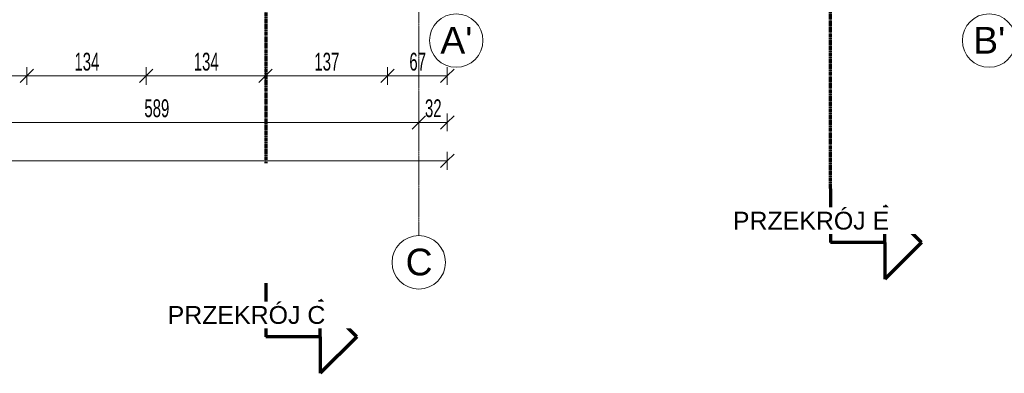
# Model space of a CAD drawing. Header units: millimetres. Extents: x -56965 to 15328, y -25411 to 16900.
# Tile 10 of 69: x -40712 to -29662, y -25411 to -21441. Entities that reach past the tile are written whole.
import ezdxf

# ---------------------------------------------------------------- set-up
doc = ezdxf.new("R2010")
doc.units = ezdxf.units.MM
doc.linetypes.add('Kreska', pattern=[6.35, 3.175, -3.175])
doc.linetypes.add('Linia siatki', pattern=[22.225, 12.7, -3.175, 3.175, -3.175])
for name, color, linetype, lineweight in [('A-ANNO-DIMS', 7, 'Continuous', 5), ('A-ANNO-DIMS-100', 7, 'Continuous', 5), ('G-ANNO-SYMB', 7, 'Continuous', 5), ('S-GRID', 7, 'Continuous', 5), ('S-GRID-IDEN', 7, 'Continuous', 5)]:
    doc.layers.add(name, color=color, linetype=linetype, lineweight=lineweight)
doc.styles.add('Arial', font='arial.ttf', dxfattribs={"height": 200})
doc.styles.add('Arial_2', font='arial.ttf', dxfattribs={"height": 300})
doc.styles.add('Arial_4', font='arial.ttf', dxfattribs={"width": 0.6, "height": 200})
doc.dimstyles.new('standard_wielkość_otworów', dxfattribs={"dimscale": 304.8, "dimtxt": 204.05188, "dimasz": 0.492126, "dimexe": 0.328084, "dimexo": 0.0625, "dimgap": 0, "dimtad": 1, "dimdec": 0, "dimlfac": 0.1, "dimzin": 0, "dimdsep": 46, "dimtxsty": 'Arial_4', "dimblk1": 'OBLIQUE', "dimblk2": 'OBLIQUE', "dimsah": 1, "dimcen": 0.09, "dimazin": 0, "dimtfac": 1, "dimtdec": 4, "dimtix": 1, "dimtmove": 0, "dimatfit": 3, "dimfxl": 0.328084, "dimfxlon": 1, "dimtvp": 1, "dimtolj": 1, "dimtzin": 0, "dimarcsym": 2})

# ---------------------------------------------------------------- blocks, each defined once
blk = doc.blocks.new('Siatka - SOsi_Sybol osi-348494-PARTER')
at = {"layer": 'S-GRID-IDEN', "color": 142, "true_color": 0x0080c0}
blk.add_circle((0, 0), 3, dxfattribs=at)
blk = doc.blocks.new('DIMBLOCK86-PARTER')
at = {"layer": 'A-ANNO-DIMS-100', "color": 250, "true_color": 0x303030, "transparency": 16777216}
for p, q in [((-41970, -22072), (-41970, -21972)), ((-40631, -22072), (-40631, -21972)), ((-41970, -22072), (-42045, -22147)), ((-41970, -22072), (-41895, -21997)), ((-41970, -22072), (-40631, -22072)), ((-41970, -22072), (-41970, -22172)), ((-40631, -22072), (-40706, -22147)), ((-40631, -22072), (-40556, -21997)), ((-40631, -22072), (-40631, -22172))]:
    blk.add_line(p, q, dxfattribs=at)
at = {"layer": 'A-ANNO-DIMS-100', "color": 0, "transparency": 16777216, "insert": (-41437, -21812), "char_height": 200, "width": 327.74, "attachment_point": 1, "line_spacing_factor": 0.941778, "style": 'Arial_4'}
blk.add_mtext('134', dxfattribs=at)
blk = doc.blocks.new('_Oblique')
at = {"color": 0, "linetype": 'ByBlock', "lineweight": -2}
blk.add_line((-0.5, -0.5), (0.5, 0.5), dxfattribs=at)
blk = doc.blocks.new('DIMBLOCK87-PARTER')
at = {"layer": 'A-ANNO-DIMS-100', "color": 250, "true_color": 0x303030, "transparency": 16777216}
for p, q in [((-40631, -22072), (-40631, -21972)), ((-39292, -22072), (-39292, -21972)), ((-40631, -22072), (-40706, -22147)), ((-40631, -22072), (-40556, -21997)), ((-40631, -22072), (-39292, -22072)), ((-40631, -22072), (-40631, -22172)), ((-39292, -22072), (-39367, -22147)), ((-39292, -22072), (-39217, -21997)), ((-39292, -22072), (-39292, -22172))]:
    blk.add_line(p, q, dxfattribs=at)
at = {"layer": 'A-ANNO-DIMS-100', "color": 0, "transparency": 16777216, "insert": (-40098, -21812), "char_height": 200, "width": 327.74, "attachment_point": 1, "line_spacing_factor": 0.941778, "style": 'Arial_4'}
blk.add_mtext('134', dxfattribs=at)
blk = doc.blocks.new('DIMBLOCK88-PARTER')
at = {"layer": 'A-ANNO-DIMS-100', "color": 250, "true_color": 0x303030, "transparency": 16777216}
for p, q in [((-39292, -22072), (-39292, -21972)), ((-37953, -22072), (-37953, -21972)), ((-39292, -22072), (-39367, -22147)), ((-39292, -22072), (-39217, -21997)), ((-39292, -22072), (-37953, -22072)), ((-39292, -22072), (-39292, -22172)), ((-37953, -22072), (-38028, -22147)), ((-37953, -22072), (-37878, -21997)), ((-37953, -22072), (-37953, -22172))]:
    blk.add_line(p, q, dxfattribs=at)
at = {"layer": 'A-ANNO-DIMS-100', "color": 0, "transparency": 16777216, "insert": (-38759, -21812), "char_height": 200, "width": 327.74, "attachment_point": 1, "line_spacing_factor": 0.941778, "style": 'Arial_4'}
blk.add_mtext('134', dxfattribs=at)
blk = doc.blocks.new('DIMBLOCK89-PARTER')
at = {"layer": 'A-ANNO-DIMS-100', "color": 250, "true_color": 0x303030, "transparency": 16777216}
for p, q in [((-37953, -22072), (-37953, -21972)), ((-36583, -22072), (-36583, -21972)), ((-37953, -22072), (-38028, -22147)), ((-37953, -22072), (-37878, -21997)), ((-37953, -22072), (-36583, -22072)), ((-37953, -22072), (-37953, -22172)), ((-36583, -22072), (-36658, -22147)), ((-36583, -22072), (-36508, -21997)), ((-36583, -22072), (-36583, -22172))]:
    blk.add_line(p, q, dxfattribs=at)
at = {"layer": 'A-ANNO-DIMS-100', "color": 0, "transparency": 16777216, "insert": (-37405, -21812), "char_height": 200, "width": 327.74, "attachment_point": 1, "line_spacing_factor": 0.941778, "style": 'Arial_4'}
blk.add_mtext('137', dxfattribs=at)
blk = doc.blocks.new('DIMBLOCK90-PARTER')
at = {"layer": 'A-ANNO-DIMS-100', "color": 250, "true_color": 0x303030, "transparency": 16777216}
for p, q in [((-36583, -22072), (-36583, -21972)), ((-35913, -22072), (-35913, -21972)), ((-36583, -22072), (-36658, -22147)), ((-36583, -22072), (-36508, -21997)), ((-36583, -22072), (-35913, -22072)), ((-36583, -22072), (-36583, -22172)), ((-35913, -22072), (-35988, -22147)), ((-35913, -22072), (-35838, -21997)), ((-35913, -22072), (-35913, -22172))]:
    blk.add_line(p, q, dxfattribs=at)
at = {"layer": 'A-ANNO-DIMS-100', "color": 0, "transparency": 16777216, "insert": (-36339, -21812), "char_height": 200, "width": 218.49, "attachment_point": 1, "line_spacing_factor": 0.941778, "style": 'Arial_4'}
blk.add_mtext('67', dxfattribs=at)
blk = doc.blocks.new('DIMBLOCK91-PARTER')
at = {"layer": 'A-ANNO-DIMS-100', "color": 250, "true_color": 0x303030, "transparency": 16777216}
for p, q in [((-48413, -23025), (-48413, -22925)), ((-48413, -23025), (-48338, -22950)), ((-35913, -23025), (-35913, -22925)), ((-35913, -23025), (-35838, -22950)), ((-48413, -23025), (-48488, -23100)), ((-48413, -23025), (-35913, -23025)), ((-48413, -23025), (-48413, -23125)), ((-35913, -23025), (-35988, -23100)), ((-35913, -23025), (-35913, -23125))]:
    blk.add_line(p, q, dxfattribs=at)
at = {"layer": 'A-ANNO-DIMS-100', "color": 0, "transparency": 16777216, "insert": (-42345, -22766), "char_height": 200, "width": 436.98, "attachment_point": 1, "line_spacing_factor": 0.941778, "style": 'Arial_4'}
blk.add_mtext('1250', dxfattribs=at)
blk = doc.blocks.new('Przekrój - znacznik przekroju strzałka-348499-PARTER')
at = {"layer": 'G-ANNO-SYMB', "lineweight": 70}
for p, q in [((-6, 10.22), (-10.11, 6.11)), ((-6, 10.22), (-1.89, 6.11)), ((-6, 6.11), (-10.11, 6.11)), ((-6, 6.11), (-6, 0)), ((-6, 6.11), (-1.89, 6.11)), ((0, 0), (-6, 0))]:
    blk.add_line(p, q, dxfattribs=at)
blk = doc.blocks.new('DIMBLOCK301-PARTER')
at = {"layer": 'A-ANNO-DIMS-100', "color": 250, "true_color": 0x303030, "transparency": 16777216}
for p, q in [((-42120, -22594), (-42120, -22494)), ((-42120, -22594), (-42045, -22519)), ((-36233, -22594), (-36233, -22494)), ((-36233, -22594), (-36158, -22519)), ((-42120, -22594), (-42195, -22669)), ((-42120, -22594), (-36233, -22594)), ((-42120, -22594), (-42120, -22694)), ((-36233, -22594), (-36308, -22669)), ((-36233, -22594), (-36233, -22694))]:
    blk.add_line(p, q, dxfattribs=at)
at = {"layer": 'A-ANNO-DIMS-100', "color": 0, "transparency": 16777216, "insert": (-39313, -22335), "char_height": 200, "width": 327.74, "attachment_point": 1, "line_spacing_factor": 0.941778, "style": 'Arial_4'}
blk.add_mtext('589', dxfattribs=at)
blk = doc.blocks.new('DIMBLOCK302-PARTER')
at = {"layer": 'A-ANNO-DIMS-100', "color": 250, "true_color": 0x303030, "transparency": 16777216}
for p, q in [((-36233, -22594), (-36233, -22494)), ((-36233, -22594), (-36158, -22519)), ((-35913, -22594), (-35913, -22494)), ((-35913, -22594), (-35838, -22519)), ((-36233, -22594), (-36308, -22669)), ((-36233, -22594), (-35913, -22594)), ((-36233, -22594), (-36233, -22694)), ((-35913, -22594), (-35988, -22669)), ((-35913, -22594), (-35913, -22694))]:
    blk.add_line(p, q, dxfattribs=at)
at = {"layer": 'A-ANNO-DIMS-100', "color": 0, "transparency": 16777216, "insert": (-36164, -22335), "char_height": 200, "width": 218.49, "attachment_point": 1, "line_spacing_factor": 0.941778, "style": 'Arial_4'}
blk.add_mtext('32', dxfattribs=at)

msp = doc.modelspace()

# ---------------------------------------------------------------- linework, layer by layer
at = {"layer": 'G-ANNO-SYMB', "linetype": 'Kreska', "lineweight": 70}
for p, q in [((-37949.42839, 16899.9889), (-37949.42839, -23051.36354)), ((-31613.01642, -23341.36614), (-31613.01642, 12672.5755))]:
    msp.add_line(p, q, dxfattribs=at)
at = {"layer": 'S-GRID', "linetype": 'Linia siatki'}
msp.add_line((-36233.41602, 15853.26345), (-36233.41602, -23865.32553), dxfattribs=at)

# ---------------------------------------------------------------- block references
at = {"layer": 'G-ANNO-SYMB', "lineweight": 70, "extrusion": (0, 0, -1), "xscale": 99.99999999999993, "yscale": 99.99999999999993, "zscale": 99.99999999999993}
for p, rotation in [((31613.01642, -23341.36614), 90.0000000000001), ((37949.42839, -24399.8405), 90.00000000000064)]:
    msp.add_blockref('Przekrój - znacznik przekroju strzałka-348499-PARTER', p, dxfattribs=dict(at, rotation=rotation))
at = {"layer": 'S-GRID-IDEN', "color": 142, "true_color": 0x0080c0, "xscale": 99.99999999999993, "yscale": 99.99999999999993, "zscale": 99.99999999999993, "rotation": 180}
for p in [(-35813.41602, -21675.48764), (-29833.41602, -21675.48764), (-36233.41602, -24165.32553)]:
    msp.add_blockref('Siatka - SOsi_Sybol osi-348494-PARTER', p, dxfattribs=at)

# ---------------------------------------------------------------- texts
at = {"layer": 'S-GRID-IDEN', "color": 142, "true_color": 0x0080c0, "char_height": 300, "attachment_point": 1, "style": 'Arial_2'}
for s, insert, width in [("A'", (-35991.37738, -21521.58807), 440.928125), ("B'", (-30011.37738, -21521.58807), 440.928125), ('\\fArial|b0|i0|c238|p34|;C', (-36381.37738, -24011.42596), 368.77625)]:
    msp.add_mtext(s, dxfattribs=dict(at, insert=insert, width=width))

# ---------------------------------------------------------------- dimensions: what is measured, and where the dimension line sits
at = {"layer": 'A-ANNO-DIMS', "color": 250, "true_color": 0x303030}
for base, p1, p2, override, picture, middle in [((-40631.16602, -22071.55591), (-41970.41602, -21971.55591), (-40631.16602, -21971.55591), {"dimpost": '<>', "dimfxl": 1339.25}, 'DIMBLOCK86-PARTER', (-41300.79102, -21969.3731)), ((-39291.91602, -22071.55591), (-40631.16602, -21971.55591), (-39291.91602, -21971.55591), {"dimpost": '<>', "dimfxl": 1339.25}, 'DIMBLOCK87-PARTER', (-39961.54102, -21969.3731)), ((-37952.66602, -22071.55591), (-39291.91602, -21971.55591), (-37952.66602, -21971.55591), {"dimpost": '<>', "dimfxl": 1339.25}, 'DIMBLOCK88-PARTER', (-38622.29102, -21969.3731)), ((-36583.41602, -22071.55591), (-37952.66602, -21971.55591), (-36583.41602, -21971.55591), {"dimpost": '<>', "dimfxl": 1369.25}, 'DIMBLOCK89-PARTER', (-37268.04102, -21969.3731)), ((-35913.41602, -22071.55591), (-36583.41602, -21971.55591), (-35913.41602, -21971.55591), {"dimpost": '<>', "dimfxl": 670}, 'DIMBLOCK90-PARTER', (-36248.41602, -21969.44131)), ((-36233.41602, -22594.1473), (-42120.41602, -22494.1473), (-36233.41602, -22494.1473), {"dimpost": '<>', "dimfxl": 5887}, 'DIMBLOCK301-PARTER', (-39176.91602, -22492.03271)), ((-35913.41602, -22594.1473), (-36233.41602, -22494.1473), (-35913.41602, -22494.1473), {"dimpost": '<>', "dimfxl": 320}, 'DIMBLOCK302-PARTER', (-36073.41602, -22491.96449)), ((-35913.41602, -23025.47648), (-48413.41602, -22925.47648), (-35913.41602, -22925.47648), {"dimpost": '<>', "dimfxl": 12500}, 'DIMBLOCK91-PARTER', (-42163.41602, -22923.36188))]:
    dim = msp.add_linear_dim(base=base, p1=p1, p2=p2, dimstyle='standard_wielkość_otworów', override=override, dxfattribs=at)
    dim.commit()
    dim.dimension.update_dxf_attribs({"geometry": picture, "text_midpoint": middle})

# ---------------------------------------------------------------- next in the draw order: texts
at = {"layer": 'G-ANNO-SYMB', "char_height": 200, "attachment_point": 1, "style": 'Arial', "bg_fill": 3, "box_fill_scale": 1.25, "bg_fill_color": 256, "bg_fill_true_color": 13158600, "bg_fill_transparency": 0}
for s, insert, width in [('PRZEKRÓJ E', (-32708.33163, -23597.07081), 2172.573125), ('PRZEKRÓJ C', (-39051.7436, -24655.54517), 2188.606875)]:
    msp.add_mtext(s, dxfattribs=dict(at, insert=insert, width=width))

doc.saveas('drawing.dxf')
